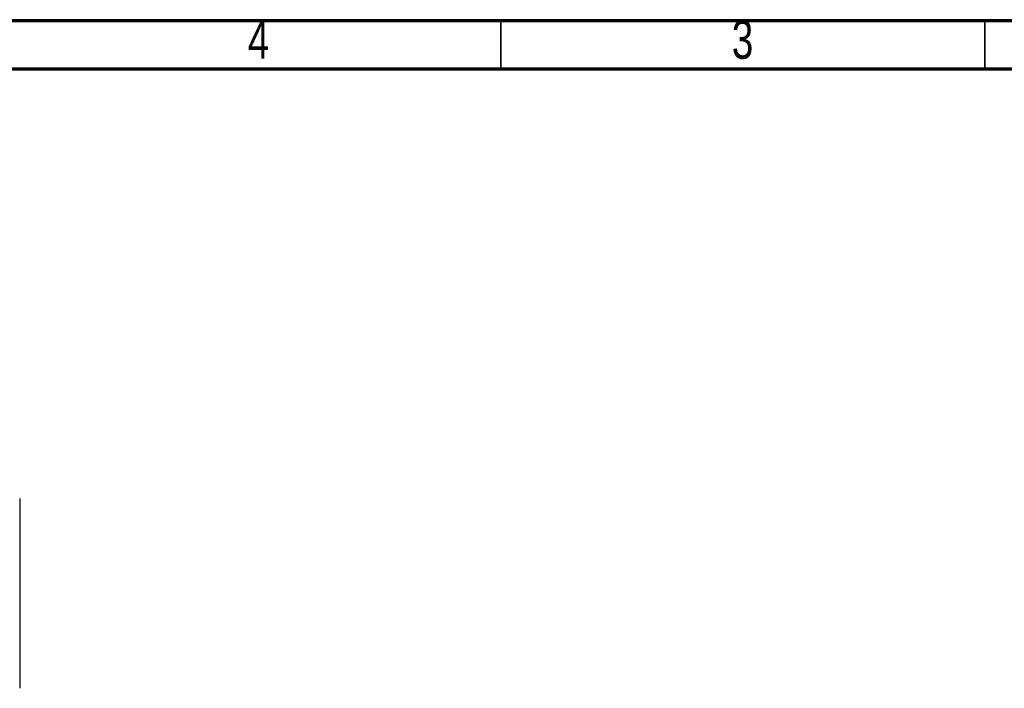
# Model space of a CAD drawing. Header units: millimetres. Extents: x 15 to 415, y 5 to 292.
# Tile 29 of 30: x 215 to 317, y 223 to 292. Entities that reach past the tile are written whole.
import ezdxf

# ---------------------------------------------------------------- set-up
doc = ezdxf.new("R2010")
doc.units = ezdxf.units.MM
doc.styles.add('SLDTEXTSTYLE0', font='TXT', dxfattribs={"width": 0.75})

msp = doc.modelspace()

# ---------------------------------------------------------------- linework, layer by layer
at = {"color": 7, "linetype": 'Continuous', "lineweight": 70}
for p, q in [((15, 292), (415, 292)), ((20, 287), (410, 287))]:
    msp.add_line(p, q, dxfattribs=at)
at = {"color": 7, "linetype": 'Continuous', "lineweight": 35}
for p, q in [((265, 287), (265, 292)), ((315, 287), (315, 292))]:
    msp.add_line(p, q, dxfattribs=at)
at = {"color": 7, "linetype": 'Continuous', "lineweight": 25}
msp.add_line((215.2858, 242.6039), (215.2858, 223.0039), dxfattribs=at)

# ---------------------------------------------------------------- texts
at = {"color": 7, "linetype": 'Continuous', "lineweight": 0, "char_height": 3.9688, "attachment_point": 2, "style": 'SLDTEXTSTYLE0'}
for s, insert in [('4', (239.96, 292.01)), ('3', (289.96, 292.01))]:
    msp.add_mtext(s, dxfattribs=dict(at, insert=insert))

doc.saveas('drawing.dxf')
